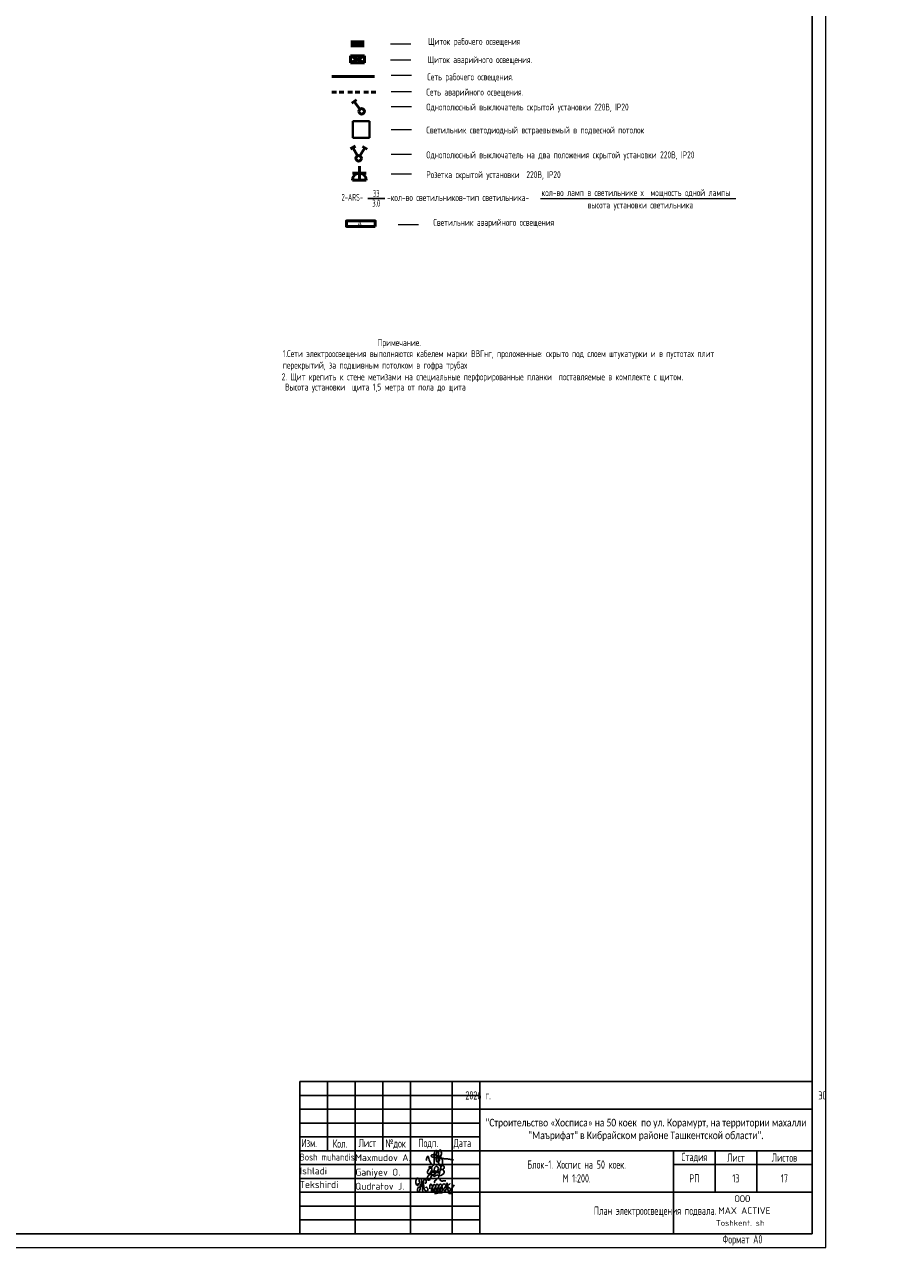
# Model space of a CAD drawing. Header units: millimetres. Extents: x 473009 to 2502882, y 456217 to 1153743.
# Tile 59 of 124: x 1638308 to 1669869, y 456606 to 500809. Entities that reach past the tile are written whole.
import ezdxf
from ezdxf.enums import TextEntityAlignment as Align

# ---------------------------------------------------------------- set-up
doc = ezdxf.new("R2010")
doc.units = ezdxf.units.MM
doc.linetypes.add('DASHED2', pattern=[0.375, 0.25, -0.125])
doc.layers.add('_Текст', color=7, linetype='Continuous')
for name, color, linetype, lineweight in [('STR. Таблицы(Tables).0', 7, 'Continuous', 20), ('STR. Штамп.0', 7, 'Continuous', 20), ('ТХ. штамп', 7, 'Continuous', 25), ('Эл.освещ.', 7, 'Continuous', 50), ('Электрика', 1, 'Continuous', 50), ('ЭЛЕКТРООСВЕЩЕНИЕ', 7, 'Continuous', 50), ('ЭМ', 240, 'Continuous', 20), ('ЭО', 2, 'Continuous', 40)]:
    doc.layers.add(name, color=color, linetype=linetype, lineweight=lineweight)
doc.styles.add('COMPLEX', font='isocpeur.ttf')
doc.styles.add('SPDS', font='spds.shx', dxfattribs={"width": 0.8, "height": 250})
doc.styles.add('SPDS1', font='spds.shx', dxfattribs={"width": 0.8})

# ---------------------------------------------------------------- blocks, each defined once
blk = doc.blocks.new('*U6')
at = {"layer": 'ЭМ', "color": 1, "lineweight": 50}
for p, q in [((-304, 334), (-131, 434)), ((-47, 88), (-218, 384)), ((47, 88), (218, 384)), ((304, 334), (131, 434))]:
    blk.add_line(p, q, dxfattribs=at)
blk.add_circle((0, 0), 100, dxfattribs=at)
blk = doc.blocks.new('*U5')
at = {"layer": 'ЭМ', "color": 1, "lineweight": 50}
for p, q in [((-304, 334), (-131, 434)), ((-47, 88), (-218, 384))]:
    blk.add_line(p, q, dxfattribs=at)
blk.add_circle((0, 0), 100, dxfattribs=at)
blk = doc.blocks.new('розетка')
at = {"layer": 'Электрика', "ltscale": 20}
for p, q in [((0, 250), (0, -250)), ((0, 0), (500, 0)), ((250, 250), (250, -250))]:
    blk.add_line(p, q, dxfattribs=at)
blk.add_arc((0, 0), 250, 270, 90, dxfattribs=at)
blk = doc.blocks.new('макс')
at = {"layer": 'ЭО'}
for p, q in [((144945, -289583), (145545, -289583)), ((144945, -290183), (144945, -289583)), ((145545, -289583), (145545, -290183)), ((145545, -290183), (144945, -290183))]:
    blk.add_line(p, q, dxfattribs=at)
blk = doc.blocks.new('A$C4c4061ee')
at = {"color": 184, "lineweight": 30}
blk.add_spline([(-39.7, -7.1), (-36.8, 4), (-34, 7.9), (-31.2, -0.1), (-24.1, -16.2), (-16.7, -23.5), (-13.9, -23.5), (-12.5, -17.9), (-12.5, 12.7), (-8.3, 24.8), (-4.4, 27), (-3.4, 21.4), (-5.7, 12.9), (-4.4, 8), (-4.4, -10), (-2, -12.6), (3.3, -10), (9.6, 6.1), (12.6, 19.5), (7.6, 28.9), (4.7, 26.6), (2.4, 16.6), (1.1, -1.2), (2.9, -14.2), (6.8, -24.8), (10.9, -24.8), (15, -21.3), (16.5, -17.2), (16.5, -9.9), (12, 2), (5.9, 7.4), (-2.7, 10.3), (-10, 12.1), (-17, 12.1), (-21.5, 11.2), (-22.5, 7.7), (-20, 5.4), (-14, 3.7), (-0.7, 1.8), (11, 0.5), (22.2, -1.2), (37.6, -2.6), (43.5, -3.6), (49.3, -4.5), (54.9, -6.4)], degree=3, dxfattribs=at)
blk = doc.blocks.new('Odil Ganiyev')
at = {"color": 184, "lineweight": 30}
for points in [[(278218, -189288), (278220, -189298), (278251, -189229), (278258, -189294), (278315, -189206), (278295, -189231), (278320, -189288), (278380, -189198), (278355, -189239), (278384, -189286), (278449, -189192), (278428, -189223), (278438, -189281), (278515, -189197), (278494, -189208), (278505, -189282), (278604, -188932), (278563, -189514)], [(278174, -189155), (278173, -189633), (278135, -189699), (278036, -189702), (278008, -189605), (278074, -189469), (278128, -189405), (278218, -189288)], [(278009, -189095), (278081, -189029), (278139, -189055), (278204, -188993)], [(278213, -189509), (278316, -189388), (278340, -189483), (278421, -189425), (278521, -189382)]]:
    blk.add_spline(points, degree=3, dxfattribs=at)
for points, knots in [([(278093, -189111), (278063, -189124), (277979, -189180), (277976, -189469), (278121, -189357), (278159, -189260), (278167, -189222)], [0, 0, 0, 0, 84.01965, 319.3343, 434.006974, 519.963926, 519.963926, 519.963926, 519.963926]), ([(278167, -189222), (278181, -189151), (278171, -189084), (278111, -189103), (278093, -189111)], [526.826092, 526.826092, 526.826092, 526.826092, 665.559085, 706.396126, 706.396126, 706.396126, 706.396126]), ([(278396, -189316), (278466, -189243), (278495, -189145), (278487, -189009), (278378, -188944), (278332, -188998), (278319, -189020), (278305, -189050), (278280, -189134), (278300, -189288), (278388, -189386)], [0, 0, 0, 0, 210.331661, 341.544209, 437.993539, 521.209993, 521.209993, 521.209993, 602.643394, 823.015149, 823.015149, 823.015149, 823.015149]), ([(278617, -189118), (278680, -189058), (278780, -189127), (278817, -189262), (278675, -189400), (278595, -189412), (278531, -189410)], [498.211239, 498.211239, 498.211239, 498.211239, 560.962433, 628.560844, 789.184895, 992.203079, 992.203079, 992.203079, 992.203079]), ([(278604, -188939), (278630, -188908), (278658, -188890), (278746, -188897), (278776, -188980), (278743, -189054), (278691, -189101), (278617, -189118)], [0, 0, 0, 0, 59.301687, 137.83445, 232.671471, 306.955654, 371.443461, 371.443461, 371.443461, 371.443461])]:
    blk.add_open_spline(points, degree=3, knots=knots, dxfattribs=at)
blk = doc.blocks.new('A$C77aec0c1')
at = {"color": 184, "lineweight": 30}
for points in [[(-78.4, 25.2), (-78.4, 19.8), (-80.1, 15.4), (-82.7, 15.2), (-85.9, 18.3), (-87.6, 24.6), (-87.6, 33.5), (-85.8, 41.5), (-83.2, 44.9), (-79.5, 45.3), (-74.8, 37.3), (-71.4, 24), (-70.3, 12.8), (-70.6, 1.9), (-72.5, -8.2), (-74.5, -11.9), (-76.7, -12.4), (-79.3, -9.8), (-81.1, -2.5), (-80.5, 2.8), (-78.6, 6.3), (-76.3, 8.1), (-74.2, 8.6)], [(-70.3, 8.8), (-64.2, 15.4), (-63.4, 26), (-64.7, 36.5), (-65.8, 41.1), (-66, 40.4), (-65.4, 38.6), (-63.9, 30.6), (-63.4, 26), (-62.4, 17.4), (-61.3, 7.7), (-60.5, -1.3), (-59.7, -9.1), (-59.2, -11.6), (-59.5, -10.3), (-59.8, -8.8), (-61, 4.4), (-61.6, 9.7), (-62.2, 15.2), (-62.4, 16.8), (-60.5, 15), (-58.2, 15.7), (-56.6, 21.2), (-56.7, 31.2), (-55.8, 37.1), (-53.2, 40), (-50, 39.7), (-45.9, 34.7), (-45.4, 29.7), (-46.3, 25.7), (-48.8, 25), (-50.3, 25.3)], [(-56.6, 20.3), (-55.7, 12.4), (-53.4, 2), (-50.9, -4.5), (-47.7, -7.4), (-43.4, -8.2), (-40.2, -6.5), (-38.7, -1.4), (-39.6, 2.9), (-41.5, 6), (-44.2, 7.7), (-47, 7.2), (-47.6, 5.7)], [(-30.4, 1), (-29.8, 17.4), (-28.4, 20.1), (-25.6, 19.9), (-20.5, 13.6), (-18.9, 4.6), (-17.5, -7.1), (-18.5, -11.1), (-21.9, -11.5), (-24, -7.9), (-23.3, -0.6), (-20.4, 7.3), (-17, 14), (-13.9, 18.7), (-9.6, 18.3), (-6.3, 10.9), (-5, -2.4), (-5, -8.8), (-9, -10.1), (-12.3, -6.5), (-11.2, 0.2), (-8.3, 6.3), (-6.9, 12.8), (-4.7, 17.9), (-0.2, 20.5), (4.2, 17.9), (6, 9.7), (7.1, 1), (7.6, -6.8), (4.7, -8.8), (0.1, -8.1), (-0.1, -1.4), (3.2, 6.9), (7.8, 15.8), (10.6, 19.9), (16, 19.6), (19.3, 13.2), (20.4, 0.9), (19.5, -6.1), (16.8, -9.2), (13.6, -8.5), (11.7, -1), (15.1, 6.9), (19.9, 14.2), (24.4, 19.9), (31, 21.1), (35, 14.6), (36.2, 0.9), (34.1, -5.6), (29.3, -6.4), (26.9, -3.5), (30.5, 6.3), (35.4, 12.4), (39.7, 19.3), (40.4, 25.2), (40.7, 24.3), (43.9, -4.9), (43.8, -3.9), (42.9, 9.7), (43.1, 12.5), (45.5, 16.5), (50.4, 21.1), (52.2, 22.2), (51.2, 21.8)], [(-10.4, 26.1), (-11.3, 30.7), (-5.9, 37.4), (1.2, 43.5), (6.2, 44.3), (10.3, 42.2), (12.4, 38), (15, 34.5), (18.4, 33), (24.9, 33.5), (29.4, 34.6), (33.6, 34.4), (35.1, 34)], [(42.9, 10.8), (45.1, 7.7), (48.3, 5.7), (51.7, 3.7), (54.9, -0.4), (57.8, -5.8), (58.9, -10.7), (58.5, -15.5), (56.8, -17.9), (52, -18.5), (48.4, -18.1), (46.1, -15.6), (45.8, -12.6), (48.1, -9.4), (51.1, -6.3), (54.5, -2.6), (57.9, 1), (62.2, 6.3), (66.5, 12.8), (69.8, 17.8)], [(-11.8, -17.3), (-2.7, -17.5), (7.9, -15.9), (17.6, -14.8), (25.1, -13.1), (30.9, -13.1)]]:
    blk.add_spline(points, degree=3, dxfattribs=at)
blk = doc.blocks.new('124343576765846544')
at = {"color": 7, "lineweight": 25, "ltscale": 100}
for p in [(526998, 459414), (521998, 457914)]:
    blk.add_line(p, (526998, 457914), dxfattribs=at)
at = {"layer": '_Текст', "color": 7, "lineweight": 30}
for p, q in [((526998, 463414), (508498, 463414)), ((509498, 463414), (509498, 460914)), ((510498, 463414), (510498, 457914)), ((511498, 463414), (511498, 460914)), ((512498, 463414), (512498, 457914)), ((513998, 463414), (513998, 457914)), ((514998, 463414), (514998, 457914)), ((526998, 462414), (514998, 462414)), ((514998, 461414), (508498, 461414)), ((526998, 460914), (508498, 460914)), ((521998, 460914), (521998, 457914)), ((526998, 460414), (521998, 460414)), ((526998, 459414), (514998, 459414))]:
    blk.add_line(p, q, dxfattribs=at)
at = {"layer": '_Текст', "color": 7, "linetype": 'ByBlock', "lineweight": 30}
blk.add_line((508498, 463414), (508498, 457914), dxfattribs=at)
at = {"layer": '_Текст', "color": 7, "lineweight": 25}
for p, q in [((514998, 462914), (508498, 462914)), ((514998, 462414), (508498, 462414)), ((514998, 461914), (508498, 461914)), ((523498, 460914), (523498, 459414)), ((524998, 460914), (524998, 459414)), ((514998, 460414), (508498, 460414)), ((514998, 459914), (508498, 459914)), ((514998, 459414), (508498, 459414)), ((514998, 458914), (508498, 458914)), ((514998, 458414), (508498, 458414))]:
    blk.add_line(p, q, dxfattribs=at)
for name, p, xscale, yscale, zscale in [('A$C4c4061ee', (513481, 460638), 10.45975922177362, 10.45975922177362, 10.45975922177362), ('A$C77aec0c1', (513463, 459525), 8.776011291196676, 8.776011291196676, 8.776011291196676)]:
    blk.add_blockref(name, p, dxfattribs=dict(xscale=xscale, yscale=yscale, zscale=zscale))
at = {"xscale": 0.7326778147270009, "yscale": 0.7326778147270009, "zscale": 0.7326778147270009, "rotation": 351.5695638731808}
blk.add_blockref('Odil Ganiyev', (331974, 627214), dxfattribs=at)
at = {"color": 0, "linetype": 'Continuous', "lineweight": -2, "style": 'COMPLEX', "width": 0.85}
blk.add_text('Bosh muhandis', height=250, dxfattribs=at).set_placement((509489, 460683), align=Align.MIDDLE_CENTER)
at = {"color": 0, "linetype": 'Continuous', "lineweight": -2, "style": 'COMPLEX'}
for s, p in [('Maxmudov A.', (510499, 460538)), ('Ganiyev O.', (510507, 460012)), ('Qudratov J.', (510499, 459505))]:
    blk.add_text(s, height=250, dxfattribs=at).set_placement(p)
for s, p in [('Ishladi', (508993, 460184)), ('Tekshirdi', (509191, 459691))]:
    blk.add_text(s, height=250, dxfattribs=at).set_placement(p, align=Align.MIDDLE_CENTER)
at = {"style": 'COMPLEX'}
for s, p in [('ООО', (524196, 459059)), ('MAX ACTIVE', (523607, 458628))]:
    blk.add_text(s, height=243.5, dxfattribs=at).set_placement(p)
at = {"ltscale": 100, "style": 'COMPLEX'}
blk.add_text('Toshkent. sh', height=206.67, dxfattribs=at).set_placement((525275, 458199), align=Align.RIGHT)
at = {"color": 0, "lineweight": 25, "insert": (525998, 459914), "char_height": 300, "width": 2000, "attachment_point": 5, "style": 'SPDS1'}
blk.add_mtext('17', dxfattribs=at)
at = {"layer": '_Текст', "color": 7, "lineweight": 25, "style": 'SPDS1', "width": 0.8}
for s, p in [('Изм.', (508560, 461043)), ('Кол.', (509690, 461022)), ('Лист', (510622, 461043)), ('№док', (511595, 461027)), ('Подп.', (512782, 461043)), ('Дата', (514053, 461043))]:
    blk.add_text(s, height=300, dxfattribs=at).set_placement(p)
at = {"layer": '_Текст', "color": 7, "char_height": 300, "attachment_point": 5}
for s, insert, width, style in [('2026 г.                                                                                        ЭС', (520998, 462914), 12000, 'SPDS1'), ('{\\fCalibri|b0|i0|c204|p34;\\H0.91667x;\\C256;"Строительство «Хосписа» на 50 коек  по ул. Корамурт, на территории махалли "Маърифат" в Кибрайском районе Ташкентской области".\\H1.30253x; }', (520998, 461664), 12000, 'SPDS'), ('Блок-1. Хоспис на 50 коек.\\PМ 1:200.', (518498, 460164), 7000, 'SPDS'), ('Стадия', (522748, 460664), 1500, 'SPDS1'), ('Лист', (524248, 460664), 1500, 'SPDS1'), ('Листов', (525998, 460664), 1500, 'SPDS1'), ('РП', (522748, 459914), 1500, 'SPDS1')]:
    blk.add_mtext(s, dxfattribs=dict(at, insert=insert, width=width, style=style))
blk = doc.blocks.new('1231234431252433')
at = {"color": 0, "linetype": 'Continuous', "lineweight": 30}
for p, q in [((394342, 193022), (412842, 193022)), ((394342, 187522), (394342, 193022))]:
    blk.add_line(p, q, dxfattribs=at)
at = {"layer": 'ЭМ', "color": 0, "lineweight": 20, "ltscale": 0.5}
blk.add_lwpolyline([(287242, 187022), (413342, 187022), (413342, 269622), (287242, 269622)], close=True, dxfattribs=at)
at = {"layer": 'ЭМ', "color": 0, "lineweight": 30, "ltscale": 0.5}
blk.add_lwpolyline([(289242, 187522), (412842, 187522), (412842, 269122), (289242, 269122)], close=True, dxfattribs=at)

msp = doc.modelspace()

# ---------------------------------------------------------------- hatches: boundary and pattern name
at = {"layer": 'Электрика', "ltscale": 20}
h = msp.add_hatch(color=256, dxfattribs=at)
h.dxf.hatch_style = 1
h.paths.add_polyline_path([(1650584.9, 499982.3), (1650584.9, 500232.3), (1650084.9, 500232.3), (1650084.9, 499982.3)])

# ---------------------------------------------------------------- linework, layer by layer
at = {"layer": 'STR. Штамп.0', "color": 7, "lineweight": 20}
msp.add_line((1656935.7, 494518), (1663997.9, 494518), dxfattribs=at)
at = {"layer": 'Эл.освещ.'}
msp.add_line((1649404.4, 498925.5), (1650947.9, 498925.5), dxfattribs=at)
at = {"layer": 'Эл.освещ.', "color": 3, "linetype": 'DASHED2', "ltscale": 700}
for p, q in [((1649842.7, 498359), (1649401.9, 498359)), ((1650418.6, 498359), (1649977.8, 498359)), ((1650995.7, 498359), (1650554.9, 498359))]:
    msp.add_line(p, q, dxfattribs=at)
at = {"layer": 'Электрика', "color": 122, "ltscale": 20}
for p, q in [((1650084.6, 499421.6), (1650084.6, 499671.6)), ((1650584.6, 499671.6), (1650084.6, 499671.6)), ((1650584.6, 499671.6), (1650084.6, 499421.6)), ((1650084.6, 499671.6), (1650584.6, 499421.6)), ((1650584.6, 499671.6), (1650584.6, 499421.6)), ((1650584.6, 499421.6), (1650084.6, 499421.6))]:
    msp.add_line(p, q, dxfattribs=at)
at = {"layer": 'ЭЛЕКТРООСВЕЩЕНИЕ', "color": 7, "lineweight": 20}
for p, q in [((1651525.3, 500104.5), (1652263.8, 500104.5)), ((1651525.3, 499533.8), (1652263.8, 499533.8)), ((1651544.1, 498971.4), (1652282.6, 498971.4)), ((1651544.1, 498389), (1652282.6, 498389)), ((1651544.1, 497849.4), (1652282.6, 497849.4)), ((1651544.1, 497018), (1652282.6, 497018)), ((1651544.1, 496120.7), (1652282.6, 496120.7)), ((1651544.1, 495404.5), (1652282.6, 495404.5)), ((1651797.6, 493576.1), (1652536.1, 493576.1))]:
    msp.add_line(p, q, dxfattribs=at)
at = {"layer": 'ЭО', "lineweight": 30}
msp.add_line((1650703.2, 494523.5), (1651317.3, 494523.5), dxfattribs=at)
at = {"layer": 'ЭО', "color": 1, "lineweight": 50}
msp.add_lwpolyline([(1650976.6, 493509.6), (1649932.3, 493509.6), (1649932.3, 493708.3), (1650976.6, 493708.3)], close=True, dxfattribs=at)

# ---------------------------------------------------------------- block references
at = {"lineweight": 50}
for name, p in [('1231234431252433', (1253907, 269584)), ('124343576765846544', (1139750.5, -808.2))]:
    msp.add_blockref(name, p, dxfattribs=at)
at = {"layer": 'Эл.освещ.', "color": 7, "rotation": 358.3862217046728}
msp.add_blockref('*U6', (1650373.9, 495970.6), dxfattribs=at)
at = {"layer": 'Электрика', "xscale": -1, "rotation": 270}
msp.add_blockref('розетка', (1650400.3, 495181.8), dxfattribs=at)
at = {"layer": 'ЭО', "xscale": -1, "rotation": 67.22100112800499}
msp.add_blockref('*U5', (1650482.9, 497669.7), dxfattribs=at)
at = {"layer": 'ЭО', "xscale": -1}
msp.add_blockref('макс', (1795705.9, 786894), dxfattribs=at)

# ---------------------------------------------------------------- texts
at = {"color": 7, "ltscale": 2, "insert": (513015.9, 476034.8), "char_height": 250, "width": 17719.705, "attachment_point": 4, "line_spacing_factor": 1.44, "style": 'SPDS1'}
msp.add_mtext('\\pi7954.85267;{\\L\\C256;Общие данные\\P\\pi0;\\l    1.Настоящий проект электроосвещения и электрооборудования здания выполнен на основании следующих исходных данных разделов: АР, ОВ, ОС, ТХ. \\PВРУ-1- Ру =116,2кВт; \\P             Рр =98,7кВт.\\P    2.Проектом предусмотрено рабочее (общее, местное) ремонтное и аварийное освещение.\\P    3.Общее рабочее освещение предусматривается стационарными светодиодными светильниками. Выбор типа светильников производился в соответствии с назначением помещений, характеристикой среды и требованиями архитектурного оформления.\\P   4.Освещенность помещений принята согласно нормам и правилам КМК2.01.05-98.\\P   5.Управление рабочим освещением осуществляется выключателями, установленными по месту в помещениях .\\P   6.Аварийное освещение предусматривается по линиям проходов и выходов из здания. Светильники аварийного освещения выделяются из числа светильников общего рабочего освещения и питаются от сети аварийного освещения.\\P   7.Включение светильников общего и аварийного освещения раздельное.\\P  8.Групповая осветительная сеть выполняется кабелем марки ВВГнг-0,66  в ПВХ гофротрубе за подвесным потолком, в плитах перекрытий.   \\P     9.Силовыми электроприемниками являются  технологическое,  сантехническое оборудование. Номинальная мощность установленных электроприемников принята в соответствии с заданиями технологической, вентиляционной частей проекта. \\PРасчетная мощность силовых электроприемников определена методом коэффициентов спроса по характерным группам электроприемников (на основании рекомендаций КМК). . Отключение общей вентиляции при пожаре осуществляется поступлением сигнала на магнитный пускатель "МП".\\P     10.Силовая распределительная сеть выполняется кабелем ВВГнг, проложенная за подвесным потолком в ПВХ гофротрубе и скрыто в ПВХ трубе под слоем штукатурки. \\P     11.Силовые распределительные пункты приняты с автоматическими выключателями на отходящих линиях. Щиты принять навесными. В качестве главного распределительного щита принята панель ПР. Магистральные сети выполняются кабелем марки ВВГнг, проложенные в гофрированных трубах ПВХ, на скобах.\\P    12.Для защиты от поражения электрическим током предусматривается следующие виды заземления :\\P     Заземление всех корпусов электроприемников выполняется в однофазной сети третьим  заземляющим проводом,в трехфазной-пятым заземляющим проводом.\\PВ проекте принята система заземления TN-S. Ввод в здание должен быть предусмотрен пятижильным кабелем. Пятая жила соединяется с заземленной нейтралью источника.\\P    13. Опасные зоны на объекте отсутствуют\\C5;.\\P    }14. {\\C256;Монтаж выполнить в соответствии с ПУЭ и КМК3.05.06-97.}', dxfattribs=at)
at = {"color": 1, "lineweight": 25, "ltscale": 100, "char_height": 300, "attachment_point": 5, "style": 'SPDS1'}
for s, insert, width in [('{\\C0;13}', (1663998.6, 459106), 1500), ('{\\C0;План электроосвещения подвала. }', (1661077.6, 457896.9), 11701.524)]:
    msp.add_mtext(s, dxfattribs=dict(at, insert=insert, width=width))
at = {"layer": 'STR. Таблицы(Tables).0', "color": 7, "lineweight": 30, "ltscale": 50, "style": 'SPDS', "width": 0.8}
for s, p in [('2. Щит крепить к стене метизами на специальные перфорированные планки  поставляемые в комплекте с щитом.', (1647596, 487949.5)), (' Высота установки  щита 1,5 метра от пола до щита ', (1647596, 487578.7))]:
    msp.add_text(s, height=250, dxfattribs=at).set_placement(p)
at = {"layer": 'STR. Штамп.0', "color": 7, "lineweight": 30, "style": 'SPDS', "width": 0.8}
for s, p in [('Щиток рабочего освещения', (1652883.8, 500071.6)), ('Щиток аварийного освещения.', (1652867.3, 499411.2)), ('Сеть рабочего освещения.', (1652850.8, 498789.6)), ('Сеть аварийного освещения.', (1652817.8, 498239.3)), ('Однополюсный выключатель скрытой установки 220В, IP20', (1652817.8, 497699.8)), ('Светильник светодиодный встраевыемый в подвесной потолок', (1652817.8, 496868.4)), ('Однополюсный выключатель на два положения скрытой установки 220В, IP20', (1652817.8, 495971)), ('Розетка скрытой установки  220В, IP20', (1652817.8, 495254.8)), ('кол-во ламп в светильнике х  мощность одной лампы', (1656978.7, 494606.8)), ('-кол-во светильников-тип светильника-', (1651401, 494429.4)), ('высота установки светильника', (1658642.8, 494158.4)), ('Светильник аварийного освещения', (1653071.3, 493530.8)), ('1.Сети электроосвещения выполняются кабелем марки ВВГнг, проложенные: скрыто под слоем штукатурки и в пустотах плит', (1647635.9, 488785.8)), ('перекрытий, за подшивным потолком в гофра трубах', (1647635.9, 488370.9))]:
    msp.add_text(s, height=250, dxfattribs=at).set_placement(p)
at = {"layer": 'STR. Штамп.0', "color": 1, "lineweight": 30, "char_height": 250, "width": 6377.27, "attachment_point": 5, "style": 'SPDS'}
for s, insert in [('{\\W0.7;2-ARS-}', (1650144.9, 494561.2)), ('{\\W0.7;33}', (1651011.3, 494699.9)), ('{\\W0.7;3.0}', (1651011.3, 494347.9)), ('{\\C3;А}', (1650415.9, 493615.9))]:
    msp.add_mtext(s, dxfattribs=dict(at, insert=insert))
at = {"layer": 'STR. Штамп.0', "color": 7, "lineweight": 30, "insert": (1651840.8, 489277.2), "char_height": 250, "width": 7000, "attachment_point": 5, "style": 'SPDS'}
msp.add_mtext('Примечание.', dxfattribs=at)
at = {"layer": 'ТХ. штамп', "lineweight": 25, "insert": (1664234.7, 456863.1), "char_height": 300, "width": 3000, "attachment_point": 5, "style": 'SPDS1'}
msp.add_mtext('Формат А0', dxfattribs=at)

doc.saveas('drawing.dxf')
